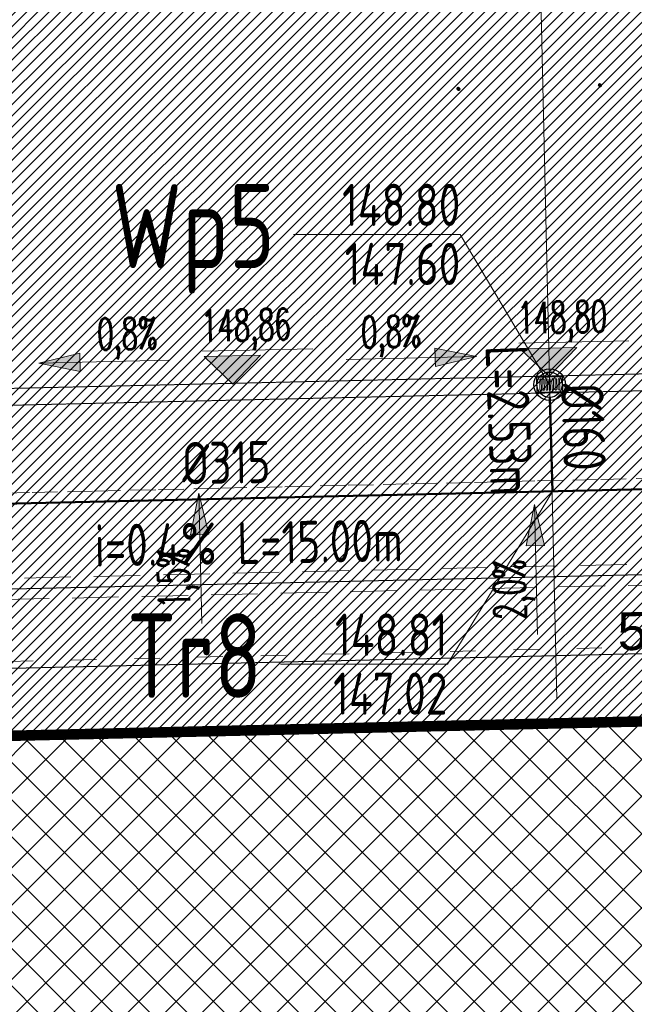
# Model space of a CAD drawing. Header units: metres. Extents: x 6438197 to 12957343, y 5629874 to 11322802.
# Tile 102 of 115: x 6449017 to 6450476, y 5642484 to 5644822. Entities that reach past the tile are written whole.
import ezdxf
from ezdxf.enums import TextEntityAlignment as Align
from ezdxf.lldxf.tags import DXFTag

# ---------------------------------------------------------------- set-up
doc = ezdxf.new("R2010")
doc.units = ezdxf.units.M
doc.header["$MEASUREMENT"] = 0
doc.header["$PDMODE"] = 3
for name, pattern in [('ACAD_ISO03W100', [30, 12, -18]), ('DASHED', [75, 50, -25]), ('WRP', [3, 2, -1])]:
    doc.linetypes.add(name, pattern=pattern)
for name, color, linetype, lineweight in [('_A_DROGA PPOZ', 10, 'ACAD_ISO03W100', 0), ('_A_OBRYS SCIAN ZEWN', 1, 'Continuous', 30), ('_D_krawężnik 0-10', 240, 'Continuous', 15), ('_D_RZEDNE', 10, 'Continuous', 9), ('_D_SPADKI', 10, 'Continuous', 9), ('a-hatch', 84, 'Continuous', 5), ('GSPWPN', 7, 'Continuous', 15), ('IE-WLZ', 10, 'Continuous', 30), ('Liczby', 84, 'Continuous', 20), ('Linie_odn', 84, 'Continuous', 20), ('Odcinki_1', 72, 'Continuous', 50), ('Opis_PZ_1', 84, 'Continuous', 20), ('Teksty', 84, 'Continuous', 25), ('WYMIAROWANIE', 6, 'Continuous', 9), ('WYMIARY', 84, 'Continuous', 20), ('WYPELNIENIA', 204, 'Continuous', 5)]:
    doc.layers.add(name, color=color, linetype=linetype, lineweight=lineweight)
for name, color, linetype in [('_D_wpusty', 200, 'Continuous'), ('_D_wpusty_korekta', 200, 'Continuous'), ('Wezly_1', 72, 'Continuous')]:
    doc.layers.add(name, color=color, linetype=linetype)
doc.styles.add('Arial', font='arial.ttf')
doc.styles.add('sandesk_txt_ICP', font='isocpeur.ttf', dxfattribs={"width": 0.75})
doc.styles.add('simplex', font='simplex.shx', dxfattribs={"width": 0.6})
tags = doc.linetypes.add('DASH', pattern=[0.35, 0.25, -0.1]).pattern_tags.tags
tags[6:7] = [DXFTag(74, 4), DXFTag(75, 0), DXFTag(340, '0'), DXFTag(46, 1.0), DXFTag(50, 0.0), DXFTag(44, 0.0), DXFTag(45, 0.0)]
tags[4:5] = [DXFTag(74, 4), DXFTag(75, 0), DXFTag(340, '0'), DXFTag(46, 1.0), DXFTag(50, 0.0), DXFTag(44, 0.0), DXFTag(45, 0.0)]
doc.dimstyles.new('proart_1_500', dxfattribs={"dimtxt": 90, "dimasz": 50, "dimexe": 30, "dimexo": 10, "dimgap": 8, "dimtad": 1, "dimrnd": 1, "dimzin": 9, "dimtxsty": 'Arial', "dimblk": 'ARCHTICK', "dimcen": 0, "dimclrd": 1, "dimclre": 1, "dimclrt": 3, "dimazin": 0, "dimtfac": 1, "dimtmove": 0, "dimatfit": 3, "dimfxl": 0, "dimarcsym": 0})

# ---------------------------------------------------------------- blocks, each defined once
blk = doc.blocks.new('KOLO')
blk.add_hatch(color=0).paths.add_polyline_path([(0, -0.5), (-0.12941, -0.482963), (-0.25, -0.4330130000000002), (-0.353553, -0.353553), (-0.4330130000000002, -0.25), (-0.482963, -0.12941), (-0.5, 0), (-0.482963, 0.12941), (-0.4330130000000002, 0.25), (-0.353553, 0.353553), (-0.25, 0.4330130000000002), (-0.12941, 0.482963), (0, 0.5), (0.12941, 0.482963), (0.25, 0.4330130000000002), (0.353553, 0.353553), (0.4330130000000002, 0.25), (0.482963, 0.12941), (0.5, 0), (0.482963, -0.12941), (0.4330130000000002, -0.25), (0.353553, -0.353553), (0.25, -0.4330130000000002), (0.12941, -0.482963)])
blk = doc.blocks.new('_rzedne')
at = {"layer": '_D_RZEDNE'}
blk.add_hatch(color=256, dxfattribs=at).paths.add_polyline_path([(-0.4471562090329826, 0.4474436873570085), (-2.328306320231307e-10, -2.329803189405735e-10), (0.447156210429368, 0.4474436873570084)])
for p, q in [((-0.4713999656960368, 0.5329215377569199), (1.273921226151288, 0.5329215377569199)), ((-0.4471562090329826, 0.4474436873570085), (-4.656612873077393e-10, 0)), ((-0.4471562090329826, 0.4474436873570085), (0.4471562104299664, 0.4474436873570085)), ((0.4471562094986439, 0.4474436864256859), (0, 0))]:
    blk.add_line(p, q, dxfattribs=at)
at = {"layer": '_D_RZEDNE', "style": 'simplex', "width": 0.6}
for tag, p in [('136,70', (-0.4793621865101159, 1.301144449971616)), ('136,60', (-0.4793621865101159, 0.6827446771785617))]:
    blk.add_attdef(tag, p, '', height=0.5, dxfattribs=at)
blk = doc.blocks.new('WPUST')
at = {"layer": '_D_wpusty'}
for p, q in [((-0.25, 0), (-0.25, 0.3000000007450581)), ((-0.25, 0.3000000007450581), (0.2500000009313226, 0.3000000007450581)), ((0.2500000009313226, 0.3000000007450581), (0.2500000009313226, 0)), ((0.2500000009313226, 0), (-0.25, 0))]:
    blk.add_line(p, q, dxfattribs=at)
at = {"layer": '_D_wpusty', "lineweight": 20, "ltscale": 55}
for p, q in [((-0.1961982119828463, 0.05011727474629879), (-0.1961982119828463, 0.2498827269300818)), ((-0.1676602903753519, 0.05011727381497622), (-0.1676602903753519, 0.2498827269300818)), ((-0.1355551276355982, 0.05011727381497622), (-0.1355551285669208, 0.2498827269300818)), ((-0.1070172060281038, 0.05011727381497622), (-0.1070172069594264, 0.2498827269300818)), ((-0.07491204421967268, 0.05011727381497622), (-0.07491204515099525, 0.2498827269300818)), ((-0.04637412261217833, 0.05011727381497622), (-0.04637412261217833, 0.2498827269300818)), ((-0.01426896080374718, 0.05011727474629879), (-0.01426896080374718, 0.2498827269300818)), ((0.01426896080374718, 0.05011727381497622), (0.01426896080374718, 0.2498827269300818)), ((0.0463741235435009, 0.05011727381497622), (0.0463741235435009, 0.2498827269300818)), ((0.07491204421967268, 0.05011727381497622), (0.07491204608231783, 0.2498827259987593)), ((0.1070172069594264, 0.05011727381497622), (0.1070172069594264, 0.2498827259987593)), ((0.1355551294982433, 0.05011727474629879), (0.1355551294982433, 0.2498827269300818)), ((0.1676602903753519, 0.05011727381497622), (0.1676602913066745, 0.2498827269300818)), ((0.1961982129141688, 0.05011727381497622), (0.1961982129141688, 0.2498827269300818))]:
    blk.add_line(p, q, dxfattribs=at)
at = {"layer": '_D_wpusty', "lineweight": 20, "ltscale": 55, "extrusion": (5.989373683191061e-21, 3.945322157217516e-19, -1)}
for centre, start_param, end_param in [((-0.1819292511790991, 0.2498827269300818), 5.497787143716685, 8.639379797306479), ((0, 0.2498827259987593), 5.497787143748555, 8.639379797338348), ((0.1819292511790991, 0.2498827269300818), 5.497787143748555, 8.639379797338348)]:
    blk.add_ellipse(centre, major_axis=(-0.01008967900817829, 0.01008967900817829), ratio=0.9999999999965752, start_param=start_param, end_param=end_param, dxfattribs=at)
at = {"layer": '_D_wpusty', "lineweight": 20, "ltscale": 55, "extrusion": (5.989373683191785e-21, 3.945322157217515e-19, -1)}
for centre in [(-0.121286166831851, 0.2498827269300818), (0.06064308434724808, 0.2498827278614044)]:
    blk.add_ellipse(centre, major_axis=(-0.01008967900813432, 0.01008967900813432), ratio=0.9999999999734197, start_param=5.497787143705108, end_param=8.6393797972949, dxfattribs=at)
at = {"layer": '_D_wpusty', "lineweight": 20, "ltscale": 55, "extrusion": (5.98937368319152e-21, 3.945322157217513e-19, -1)}
blk.add_ellipse((-0.0606430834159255, 0.2498827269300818), major_axis=(-0.0100896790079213, 0.0100896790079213), ratio=0.9999999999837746, start_param=5.497787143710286, end_param=8.63937979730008, dxfattribs=at)
at = {"layer": '_D_wpusty', "lineweight": 20, "ltscale": 55, "extrusion": (5.989373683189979e-21, 3.945322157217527e-19, -1)}
blk.add_ellipse((0.1212861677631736, 0.2498827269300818), major_axis=(0.01008967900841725, 0.01008967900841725), ratio=0.9999999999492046, start_param=3.926990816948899, end_param=7.068583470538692, dxfattribs=at)
at = {"layer": '_D_wpusty', "lineweight": 20, "ltscale": 55, "extrusion": (5.98937368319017e-21, 3.9453221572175e-19, -1)}
for centre in [(-0.1819292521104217, 0.05011727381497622), (9.313225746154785e-10, 0.05011727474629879), (0.1212861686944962, 0.05011727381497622), (0.1819292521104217, 0.05011727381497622)]:
    blk.add_ellipse(centre, major_axis=(-0.01008967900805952, 0.01008967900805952), ratio=0.9999999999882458, start_param=2.356194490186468, end_param=5.497787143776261, dxfattribs=at)
at = {"layer": '_D_wpusty', "lineweight": 20, "ltscale": 55, "extrusion": (5.989373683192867e-21, 3.9453221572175e-19, -1)}
for centre in [(-0.121286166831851, 0.05011727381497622), (0.06064308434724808, 0.05011727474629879)]:
    blk.add_ellipse(centre, major_axis=(0.01008967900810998, 0.01008967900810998), ratio=0.9999999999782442, start_param=0.7853981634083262, end_param=3.926990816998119, dxfattribs=at)
at = {"layer": '_D_wpusty', "lineweight": 20, "ltscale": 55, "extrusion": (5.989373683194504e-21, 3.945322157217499e-19, -1)}
blk.add_ellipse((-0.0606430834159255, 0.05011727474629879), major_axis=(0.01008967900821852, 0.01008967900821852), ratio=0.9999999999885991, start_param=0.7853981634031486, end_param=3.926990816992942, dxfattribs=at)
blk = doc.blocks.new('_D_SPADEK')
at = {"layer": '_D_SPADKI'}
h = blk.add_hatch(color=256, dxfattribs=at)
h.paths.add_polyline_path([(1.31916565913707, -37.77596202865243), (3.595820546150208, -102.9708281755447), (15.86144137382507, -37.26813435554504)])
h.paths.add_polyline_path([(1.31916565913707, -37.77596202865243), (-13.22311151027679, -38.28378975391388), (3.59582041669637, -102.9708244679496)])
for p, q in [((3.595820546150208, -102.9708281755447), (-3.595820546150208, 102.9708281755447)), ((-13.22311151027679, -38.28378975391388), (15.86144137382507, -37.26813435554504)), ((3.595821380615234, -102.9708281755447), (-13.22311151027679, -38.28378975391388)), ((3.595820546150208, -102.9708281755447), (15.86144137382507, -37.26813435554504))]:
    blk.add_line(p, q, dxfattribs=at)
at = {"layer": '_D_SPADKI', "style": 'simplex', "width": 0.6}
blk.add_attdef('3%', (-18.27622282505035, -10.10938358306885), '', height=50, rotation=92.00000003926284, dxfattribs=at)
blk = doc.blocks.new('_ArchTick')
at = {"color": 0, "linetype": 'ByBlock', "const_width": 0.15}
blk.add_lwpolyline([(-0.5, -0.5), (0.5, 0.5)], dxfattribs=at)
blk = doc.blocks.new('*D30')
at = {"layer": 'Defpoints', "color": 0}
for p in [(6453309.243278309, 5643277.603558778), (6447847.481240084, 5643255.128710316), (6447849.869594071, 5643151.626443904)]:
    blk.add_point(p, dxfattribs=at)
at = {"layer": 'WYMIAROWANIE', "color": 1, "lineweight": -2}
for p, q in [((6453309.012585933, 5643287.600897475), (6453306.162847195, 5643411.097841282)), ((6453306.854924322, 5643381.10582519), (6447847.481240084, 5643255.128710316)), ((6447849.638901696, 5643161.623782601), (6447846.789162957, 5643285.120726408))]:
    blk.add_line(p, q, dxfattribs=at)
at = {"layer": 'WYMIAROWANIE', "color": 1, "lineweight": -2, "xscale": 50, "yscale": 50, "zscale": 50}
for p, rotation in [((6453306.854924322, 5643381.10582519), 1.321887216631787), ((6447847.481240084, 5643255.128710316), 181.3218872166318)]:
    blk.add_blockref('_ArchTick', p, dxfattribs=dict(at, rotation=rotation))
at = {"layer": 'WYMIAROWANIE', "color": 3, "insert": (6450575.923460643, 5643372.054478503), "char_height": 90, "attachment_point": 5, "rotation": 1.3218872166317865, "style": 'Arial'}
blk.add_mtext('5460', dxfattribs=at)

msp = doc.modelspace()

# ---------------------------------------------------------------- hatches: boundary and pattern name
at = {"layer": 'a-hatch'}
h = msp.add_hatch(dxfattribs=at)
h.set_pattern_fill('ANSI37', color=1, scale=500, style=0)
h.set_pattern_definition([(45, (0, 0), (-44.19417382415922, 44.19417382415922), []), (135, (0, 0), (-44.19417382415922, -44.19417382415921), [])])
h.paths.add_polyline_path([(6447857.039914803, 5643091.941933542), (6447916.512693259, 5640556.003858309), (6453366.588037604, 5640680.683819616), (6453315.538673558, 5643219.970448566)])
at = {"layer": 'WYPELNIENIA'}
h = msp.add_hatch(dxfattribs=at)
h.set_pattern_fill('ANSI31', color=16, scale=150, style=0)
h.set_pattern_definition([(45, (0, 0), (-13.25825214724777, 13.25825214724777), [])])
h.paths.add_polyline_path([(6443321.429154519, 5652405.690500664), (6444021.038572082, 5652422.026538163), (6444603.706074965, 5651338.572822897), (6444601.871171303, 5651338.53195588), (6444874.574504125, 5650838.350063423), (6450595.262608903, 5650968.993984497), (6450606.687962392, 5650466.914624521), (6454624.968559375, 5650558.354902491), (6454602.252401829, 5651561.260678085), (6455055.809579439, 5651571.583378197), (6458600.3947268, 5651652.222521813), (6458714.917479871, 5646654.148302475), (6454720.129187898, 5646563.242504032), (6454791.120082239, 5643253.146848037), (6453897.566420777, 5643232.813075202), (6453920.941889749, 5642187.642958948), (6454814.952528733, 5642211.244884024), (6454802.423980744, 5642766.955339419), (6454850.162015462, 5640713.696712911), (6454559.363673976, 5640706.019622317), (6454525.987896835, 5642003.992889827), (6453926.220060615, 5641987.712618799), (6453958.656249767, 5640691.742085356), (6453367.942061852, 5640676.957399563), (6453310.776345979, 5643219.507045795), (6447852.212831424, 5643095.234781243), (6447880.452936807, 5641853.408823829), (6444125.919119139, 5641772.936918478), (6443716.284212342, 5647180.940387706)])
h.paths.add_polyline_path([(6446403.981984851, 5649741.58330855), (6446479.701508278, 5646442.104270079), (6453232.840652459, 5646597.249739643), (6453165.209702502, 5649497.454321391), (6449561.860065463, 5649419.299899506), (6449555.324635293, 5649817.086418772)], flags=16)

# ---------------------------------------------------------------- linework, layer by layer
at = {"layer": '_A_DROGA PPOZ', "ltscale": 5}
msp.add_line((6452555.820701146, 5643779.901985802), (6448261.311580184, 5643681.342585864), dxfattribs=at)
for points in [[(6443827.235438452, 5652614.173185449), (6445263.681374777, 5649574.081702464), (6446636.347938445, 5644186.960510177, 0.3493117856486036), (6447330.734656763, 5643659.98575516), (6452555.820701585, 5643779.901986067)], [(6443465.574903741, 5652443.288260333), (6444840.341287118, 5649533.735267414, -0.04801465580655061), (6444911.715484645, 5649335.408962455), (6446248.733150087, 5644088.194241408, 0.349311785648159), (6447339.912278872, 5643260.091054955), (6452564.998323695, 5643380.007285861)]]:
    msp.add_lwpolyline(points, format="xyb", dxfattribs=at)
at = {"layer": '_A_OBRYS SCIAN ZEWN', "color": 1, "const_width": 25}
msp.add_lwpolyline([(6447851.993088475, 5643095.645456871), (6451517.491321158, 5643179.064383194)], dxfattribs=at)
at = {"layer": '_D_krawężnik 0-10', "linetype": 'DASHED', "ltscale": 0.025}
for p, q in [((6443989.611333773, 5643831.533328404), (6454774.30372292, 5644079.299019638)), ((6443990.530044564, 5643791.543880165), (6454775.222433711, 5644039.309571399))]:
    msp.add_line(p, q, dxfattribs=at)
at = {"layer": '_D_RZEDNE', "linetype": 'DASH', "lineweight": 0, "ltscale": 1000}
msp.add_line((6450215.175471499, 5646544.430998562), (6450292.153153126, 5643208.97440091), dxfattribs=at)
at = {"layer": 'IE-WLZ', "linetype": 'WRP', "lineweight": 15, "ltscale": 55}
for p, q in [((6447708.562439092, 5643466.264488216), (6451656.774231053, 5643556.08138015)), ((6447657.395154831, 5643415.087560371), (6451607.92430709, 5643504.957169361))]:
    msp.add_line(p, q, dxfattribs=at)
at = {"layer": 'IE-WLZ'}
msp.add_line((6447682.160657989, 5643440.657412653), (6451632.349269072, 5643530.519274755), dxfattribs=at)
at = {"layer": 'Linie_odn'}
for points in [[(6450274.79266818, 5643955.375654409), (6450062.912668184, 5644312.215654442), (6449666.912668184, 5644312.215654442)], [(6450281.592668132, 5643701.975654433), (6450032.222668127, 5643291.835654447), (6449636.222668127, 5643291.835654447)]]:
    msp.add_lwpolyline(points, dxfattribs=at)
at = {"layer": 'Odcinki_1'}
for points in [[(6450275.087420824, 5643925.377102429), (6450281.588829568, 5643702.143591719)], [(6451719.507668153, 5643734.805654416), (6445953.094535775, 5643603.822637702)]]:
    msp.add_lwpolyline(points, dxfattribs=at)
at = {"layer": 'Wezly_1'}
for radius in [37.5, 30]:
    msp.add_circle((6450274.79266818, 5643955.375654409), radius, dxfattribs=at)

# ---------------------------------------------------------------- block references
at = {"layer": '_D_RZEDNE', "color": 7, "lineweight": 0}
ref = msp.add_blockref('_rzedne', (6450273.927708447, 5643975.369987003), dxfattribs=dict(at, xscale=150, yscale=150, zscale=100, rotation=1.303599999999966))
ref.add_attrib('136,60', '148,80', (6450199.712109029, 5644076.119348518), dxfattribs={"height": 75.0000000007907, "rotation": 1.303601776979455, "style": 'simplex', "width": 0.5999999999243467})
ref = msp.add_blockref('_rzedne', (6449523.351387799, 5643956.503513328), dxfattribs=dict(at, xscale=150, yscale=150, zscale=100, rotation=1.303599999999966))
ref.add_attrib('136,60', '148,86', (6449449.135788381, 5644057.252874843), dxfattribs={"height": 75.0000000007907, "rotation": 1.303601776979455, "style": 'simplex', "width": 0.5999999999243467})
at = {"layer": '_D_SPADKI'}
ref = msp.add_blockref('_D_SPADEK', (6449946.483469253, 5644018.934298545), dxfattribs=dict(at, xscale=-1.500000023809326, yscale=1.500000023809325, rotation=93.30295038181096))
ref.add_attrib('3%', '0,8%', (6449828.38229478, 5644042.553415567), dxfattribs={"height": 75.00000571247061, "rotation": 1.30295709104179, "style": 'simplex', "oblique": -2.058559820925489e-07, "width": 0.5999999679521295})
at = {"layer": '_D_SPADKI', "xscale": 1.500000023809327, "yscale": 1.500000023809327, "rotation": 269.3031529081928}
msp.add_blockref('_D_SPADEK', (6449216.937754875, 5644010.035162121), dxfattribs=at).add_auto_attribs({'3%': '0,8%'})
at = {"layer": '_D_SPADKI'}
ref = msp.add_blockref('_D_SPADEK', (6449445.75758053, 5643542.997934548), dxfattribs=dict(at, xscale=-1.500000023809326, yscale=1.500000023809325, rotation=183.302950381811))
ref.add_attrib('3%', '1,5%', (6449422.138463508, 5643424.896760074), dxfattribs={"height": 75.00000571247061, "rotation": 91.30295711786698, "style": 'simplex', "oblique": -2.058559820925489e-07, "width": 0.5999999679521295})
ref = msp.add_blockref('_D_SPADEK', (6450242.403887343, 5643516.5335111), dxfattribs=dict(at, xscale=-1.500000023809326, yscale=1.500000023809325, rotation=183.302950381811))
ref.add_attrib('3%', '2,0%', (6450218.784770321, 5643398.432336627), dxfattribs={"height": 75.00000571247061, "rotation": 91.30295711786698, "style": 'simplex', "oblique": -2.058559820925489e-07, "width": 0.5999999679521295})
at = {"layer": '_D_wpusty_korekta', "xscale": 120.0000000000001, "yscale": 120.0000000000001, "zscale": 120.0000000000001, "rotation": 1.303603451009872}
msp.add_blockref('WPUST', (6450275.512619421, 5643937.927999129), dxfattribs=at)
at = {"layer": 'GSPWPN', "color": 7, "lineweight": 15, "xscale": 8.999999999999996, "yscale": 8.999999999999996, "zscale": 8.999999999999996, "rotation": 125.9165602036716}
for p in [(6450057.984725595, 5644658.341892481), (6450057.984725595, 5644658.341892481), (6450057.984726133, 5644658.341868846), (6450057.984726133, 5644658.341868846), (6450057.985256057, 5644658.318793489), (6450057.985256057, 5644658.318793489), (6450057.985256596, 5644658.318769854), (6450057.985256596, 5644658.318769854), (6450058.006265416, 5644658.36444996), (6450058.006265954, 5644658.364426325), (6450058.006795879, 5644658.341350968), (6450058.006796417, 5644658.341327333), (6450393.77453208, 5644666.956177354), (6450393.77453208, 5644666.956177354), (6450393.774532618, 5644666.956153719), (6450393.774532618, 5644666.956153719), (6450393.775062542, 5644666.933078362), (6450393.775062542, 5644666.933078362), (6450393.775063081, 5644666.933054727), (6450393.775063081, 5644666.933054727), (6450393.796071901, 5644666.978734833), (6450393.796072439, 5644666.978711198), (6450393.796602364, 5644666.955635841), (6450393.796602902, 5644666.955612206)]:
    msp.add_blockref('KOLO', p, dxfattribs=at)
at = {"layer": 'GSPWPN', "color": 251, "lineweight": 15, "xscale": 9, "yscale": 9, "zscale": 9, "rotation": 125.916560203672}
for p in [(6450058.947278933, 5644657.387604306), (6450058.94727941, 5644657.387580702), (6450058.947809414, 5644657.36450536), (6450058.947809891, 5644657.364481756), (6450394.737085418, 5644666.001889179), (6450394.737085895, 5644666.001865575), (6450394.73761578, 5644665.978790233), (6450394.737616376, 5644665.978766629)]:
    msp.add_blockref('KOLO', p, dxfattribs=at)

# ---------------------------------------------------------------- texts
at = {"layer": 'Liczby', "style": 'sandesk_txt_ICP', "width": 0.7499999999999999}
for s, rotation, p in [('L=2.53m', 272, (6450122.462668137, 5644047.375654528)), ('L=15.00m', 0.9999999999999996, (6449534.412668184, 5643529.245654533))]:
    msp.add_text(s, height=100, rotation=rotation, dxfattribs=at).set_placement(p)
msp.add_text('i=0.4%', height=100, rotation=0.9999999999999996, dxfattribs=at).set_placement((6449484.422668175, 5643528.375654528), align=Align.RIGHT)
at = {"layer": 'Opis_PZ_1', "style": 'sandesk_txt_ICP', "width": 0.75}
for s, p in [('Wp5', (6449622.912668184, 5644232.215654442)), ('Tr8', (6449592.222668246, 5643211.835654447))]:
    msp.add_text(s, height=200, dxfattribs=at).set_placement(p, align=Align.RIGHT)
at = {"layer": 'Teksty', "style": 'sandesk_txt_ICP', "width": 0.75}
for s, p in [('148.80', (6450062.912668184, 5644332.215654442)), ('147.60', (6450062.912668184, 5644192.215654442)), ('148.81', (6450032.222668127, 5643311.835654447)), ('147.02', (6450032.222668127, 5643171.835654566))]:
    msp.add_text(s, height=100, dxfattribs=at).set_placement(p, align=Align.RIGHT)
at = {"layer": 'WYMIARY', "style": 'sandesk_txt_ICP', "width": 0.7499999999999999}
for s, rotation, p in [('%%C160', 272, (6450301.712668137, 5643957.575654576)), ('%%C315', 0.9999999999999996, (6449403.092668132, 5643718.485654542))]:
    msp.add_text(s, height=100, rotation=rotation, dxfattribs=at).set_placement(p)

# ---------------------------------------------------------------- dimensions: what is measured, and where the dimension line sits
at = {"layer": 'WYMIAROWANIE', "color": 5}
dim = msp.add_aligned_dim(p1=(6453309.243278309, 5643277.603558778), p2=(6447849.869594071, 5643151.626443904), distance=-103.52981883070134, text='5460', dimstyle='proart_1_500', override={"dimblk": 'ArchTick', "dimtmove": 1}, dxfattribs=at)
dim.commit()
dim.dimension.update_dxf_attribs({"geometry": '*D30', "text_midpoint": (6450575.923460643, 5643372.054478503)})

doc.saveas('drawing.dxf')
